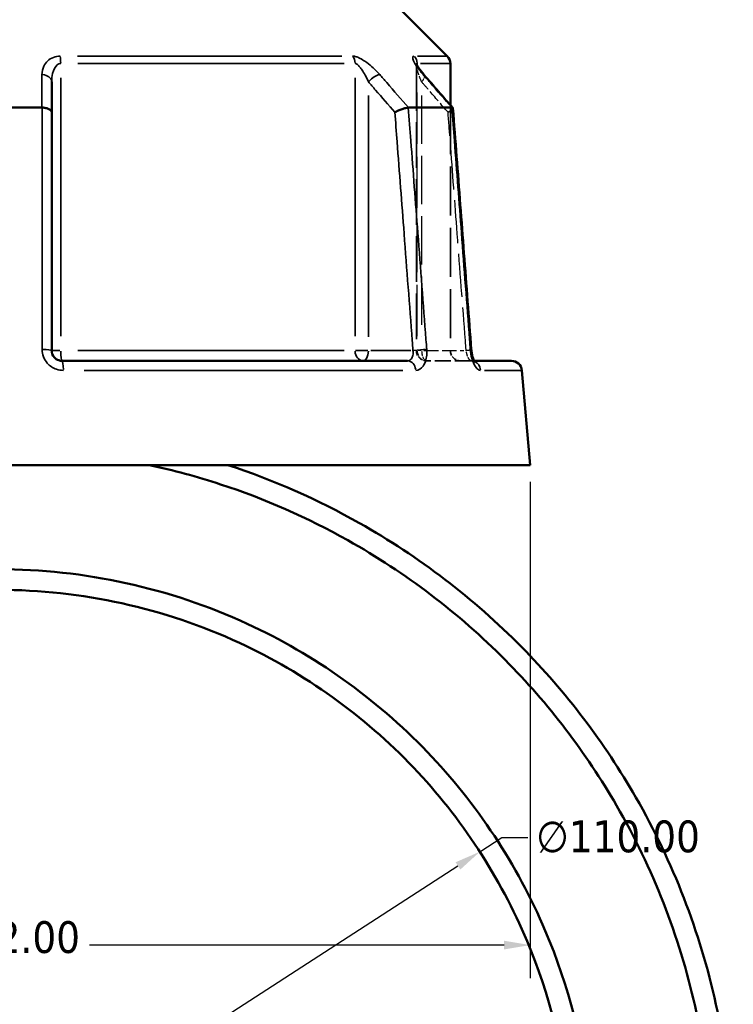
# Model space of a CAD drawing. Header units: millimetres. Extents: x 0 to 926, y 0 to 963.
# Tile 6 of 17: x 399 to 468, y 339 to 434. Entities that reach past the tile are written whole.
import ezdxf

# ---------------------------------------------------------------- set-up
doc = ezdxf.new("R2010")
doc.units = ezdxf.units.MM
doc.linetypes.add('DASHED', pattern=[0.2067, 0.1654, -0.0413])
for name, color, linetype, lineweight in [('Dimension (ANSI)', 7, 'Continuous', 25), ('Hidden (ANSI)', 7, 'DASHED', 35), ('Hidden Narrow (ANSI)', 7, 'DASHED', 25), ('Visible (ANSI)', 7, 'Continuous', 50), ('Visible Narrow (ANSI)', 7, 'Continuous', 35)]:
    doc.layers.add(name, color=color, linetype=linetype, lineweight=lineweight)
doc.styles.add('Note Text (ANSI)', font='tahoma.ttf')
doc.dimstyles.new('Default - mm (ANSI)', dxfattribs={"dimtxt": 3.048, "dimasz": 2.5, "dimexe": 3.175, "dimexo": 1.6002, "dimgap": 0.8, "dimtad": 0, "dimtoh": 1, "dimrnd": 1e-08, "dimzin": 4, "dimdsep": 46, "dimtxsty": 'Note Text (ANSI)', "dimcen": 0.09, "dimdle": 10, "dimclrd": 256, "dimclre": 256, "dimclrt": 256, "dimadec": 1, "dimazin": 1, "dimtfac": 1, "dimtofl": 0, "dimtmove": 0, "dimatfit": 3, "dimfxl": 1, "dimtolj": 1, "dimtzin": 4, "dimlwd": -1, "dimlwe": -1, "dimarcsym": 0})

# ---------------------------------------------------------------- blocks, each defined once
blk = doc.blocks.new('*D6')
at = {"layer": 'Defpoints', "color": 0, "transparency": 16777216}
for p in [(443.42, 353.739), (351.052, 294.007)]:
    blk.add_point(p, dxfattribs=at)
at = {"layer": 'Dimension (ANSI)', "transparency": 16777216}
for p, q in [((443.42, 353.739), (445.52, 355.097)), ((445.52, 355.097), (448.02, 355.097)), ((353.151, 295.364), (441.321, 352.382))]:
    blk.add_line(p, q, dxfattribs=at)
for points in [[(441.095, 352.732), (441.547, 352.032), (443.42, 353.739)], [(352.925, 295.714), (353.377, 295.014), (351.052, 294.007)]]:
    blk.add_solid(points, dxfattribs=at)
at = {"layer": 'Dimension (ANSI)', "transparency": 16777216, "insert": (448.82, 356.738), "char_height": 3.048, "attachment_point": 1, "style": 'Note Text (ANSI)'}
blk.add_mtext('\\A1;∅110.00', dxfattribs=at)
blk = doc.blocks.new('*D11')
at = {"layer": 'Defpoints', "color": 0, "transparency": 16777216}
for p in [(346.236, 390.848), (448.236, 390.848), (346.236, 344.782)]:
    blk.add_point(p, dxfattribs=at)
at = {"layer": 'Dimension (ANSI)', "transparency": 16777216}
for p, q in [((346.236, 389.248), (346.236, 341.607)), ((448.236, 389.248), (448.236, 341.607)), ((348.736, 344.782), (388.519, 344.782)), ((445.736, 344.782), (405.953, 344.782))]:
    blk.add_line(p, q, dxfattribs=at)
for points in [[(348.736, 345.198), (348.736, 344.365), (346.236, 344.782)], [(445.736, 345.198), (445.736, 344.365), (448.236, 344.782)]]:
    blk.add_solid(points, dxfattribs=at)
at = {"layer": 'Dimension (ANSI)', "transparency": 16777216, "insert": (389.319, 347.075), "char_height": 3.048, "attachment_point": 1, "style": 'Note Text (ANSI)'}
blk.add_mtext('\\A1;{\\fAIGDT|b0|i0;\\H3.0480;\\ln}\\fTahoma|b0|i0;\\H3.0480;102.00', dxfattribs=at)

msp = doc.modelspace()

# ---------------------------------------------------------------- linework, layer by layer
at = {"layer": 'Hidden (ANSI)', "ltscale": 26.493855}
msp.add_line((437.329, 429.229), (437.329, 401.848), dxfattribs=at)
at = {"layer": 'Hidden (ANSI)', "ltscale": 28.476215}
msp.add_line((440.586, 425.392), (440.586, 401.848), dxfattribs=at)
at = {"layer": 'Hidden (ANSI)', "ltscale": 9.334328}
msp.add_line((442.573, 400.848), (438.329, 400.848), dxfattribs=at)
at = {"layer": 'Hidden (ANSI)', "ltscale": 1.47006}
msp.add_line((442.573, 400.848), (442.868, 400.848), dxfattribs=at)
at = {"layer": 'Hidden (ANSI)', "ltscale": 2.991791}
for centre in [(438.329, 401.848), (441.586, 401.848)]:
    msp.add_arc(centre, 1, 180, 270, dxfattribs=at)
at = {"layer": 'Hidden (ANSI)', "ltscale": 8.512628}
msp.add_ellipse((-9550.892, -11013.381), major_axis=(-354.119, -16144.189), ratio=0.871299, start_param=2.377123, end_param=2.377399, dxfattribs=at)
at = {"layer": 'Hidden (ANSI)', "ltscale": 4.578617}
msp.add_open_spline([(437.329, 429.229), (437.329, 429.272), (437.326, 429.302), (437.319, 429.343), (437.316, 429.355), (437.313, 429.367), (437.313, 429.364), (437.32, 429.346), (437.329, 429.325), (437.362, 429.257), (437.391, 429.203), (437.477, 429.06), (437.539, 428.965), (437.683, 428.763), (437.765, 428.656), (437.926, 428.455), (438.003, 428.363), (438.084, 428.27)], degree=3, knots=[0.079099, 0.079099, 0.079099, 0.079099, 0.0947452, 0.0947452, 0.1107377, 0.1107377, 0.1298416, 0.1298416, 0.1559652, 0.1559652, 0.1953205, 0.1953205, 0.2485839, 0.2485839, 0.3018473, 0.3018473, 0.345416, 0.345416, 0.345416, 0.345416], dxfattribs=at)
at = {"layer": 'Hidden (ANSI)', "ltscale": 0.735502}
msp.add_open_spline([(437.314, 429.364), (437.314, 429.364), (437.316, 429.357), (437.323, 429.324), (437.327, 429.299), (437.329, 429.251), (437.329, 429.241), (437.329, 429.229)], degree=3, knots=[0.22711666, 0.22711666, 0.22711666, 0.22711666, 0.24544118, 0.24544118, 0.26213437, 0.26213437, 0.26631814, 0.26631814, 0.26631814, 0.26631814], dxfattribs=at)
at = {"layer": 'Hidden (ANSI)', "ltscale": 2.089214}
msp.add_open_spline([(440.364, 424.698), (440.366, 424.699), (440.367, 424.7), (440.47, 424.756), (440.561, 424.811), (440.707, 424.914), (440.763, 424.962), (440.825, 425.037), (440.839, 425.066), (440.837, 425.089)], degree=3, knots=[-0.1537126, -0.1537126, -0.1537126, -0.1537126, -0.1532374, -0.1532374, -0.1140917, -0.1140917, -0.0754562, -0.0754562, -0.0439381, -0.0439381, -0.0439381, -0.0439381], dxfattribs=at)
at = {"layer": 'Hidden (ANSI)', "ltscale": 2.63652}
msp.add_open_spline([(442.868, 400.848), (442.887, 400.811), (442.905, 400.782), (442.936, 400.736), (442.947, 400.723), (442.947, 400.724), (442.938, 400.734), (442.891, 400.767), (442.853, 400.789), (442.739, 400.831), (442.66, 400.848), (442.573, 400.848)], degree=3, knots=[0.1643631, 0.1643631, 0.1643631, 0.1643631, 0.1934363, 0.1934363, 0.2277272, 0.2277272, 0.25683, 0.25683, 0.2851617, 0.2851617, 0.314811, 0.314811, 0.314811, 0.314811], dxfattribs=at)
at = {"layer": 'Hidden (ANSI)', "ltscale": 1.700917}
msp.add_open_spline([(442.573, 400.848), (442.677, 400.848), (442.769, 400.823), (442.883, 400.774), (442.915, 400.751), (442.943, 400.729), (442.947, 400.724), (442.947, 400.724)], degree=3, knots=[0, 0, 0, 0, 0.03548795, 0.03548795, 0.06659065, 0.06659065, 0.08751627, 0.08751627, 0.08751627, 0.08751627], dxfattribs=at)
at = {"layer": 'Hidden Narrow (ANSI)', "ltscale": 29.756474}
msp.add_line((437.403, 403.215), (437.403, 427.817), dxfattribs=at)
at = {"layer": 'Hidden Narrow (ANSI)', "ltscale": 28.04664}
msp.add_line((437.829, 426.325), (437.829, 403.136), dxfattribs=at)
at = {"layer": 'Hidden Narrow (ANSI)', "ltscale": 1.795034}
msp.add_line((437.785, 401.848), (437.331, 401.848), dxfattribs=at)
at = {"layer": 'Hidden Narrow (ANSI)', "ltscale": 8.457208}
msp.add_line((438.043, 401.848), (441.888, 401.848), dxfattribs=at)
at = {"layer": 'Hidden Narrow (ANSI)', "ltscale": 2.029475}
msp.add_ellipse((437.329, 427.613), major_axis=(0.755, 0.656), ratio=0.354319, start_param=5.158424, end_param=6.223987, dxfattribs=at)
at = {"layer": 'Hidden Narrow (ANSI)', "ltscale": 2.692601}
for ratio in [0.926566, 0.5]:
    msp.add_ellipse((438.329, 401.848), major_axis=(0, -1), ratio=ratio, start_param=4.790929, end_param=6.204645, dxfattribs=at)
at = {"layer": 'Hidden Narrow (ANSI)', "ltscale": 1.797881}
msp.add_ellipse((441.602, 401.848), major_axis=(0.997, 0.076), ratio=0.04373, start_param=5.28677, end_param=6.230742, dxfattribs=at)
at = {"layer": 'Hidden Narrow (ANSI)', "ltscale": 0.633677}
msp.add_ellipse((442.573, 399.848), major_axis=(0, 1), ratio=0.921327, start_param=5.931955, end_param=6.2647, dxfattribs=at)
at = {"layer": 'Hidden Narrow (ANSI)', "ltscale": 3.592147}
msp.add_open_spline([(437.829, 427.613), (437.709, 427.889), (437.602, 428.164), (437.396, 428.777), (437.314, 429.111), (437.333, 429.29), (437.335, 429.3), (437.337, 429.31)], degree=3, knots=[0, 0, 0, 0, 0.1173418, 0.1173418, 0.2810905, 0.2810905, 0.2916805, 0.2916805, 0.2916805, 0.2916805], dxfattribs=at)
at = {"layer": 'Hidden Narrow (ANSI)', "ltscale": 7.081717}
msp.add_open_spline([(440.364, 424.698), (439.745, 425.41), (439.126, 426.122), (438.507, 426.834), (438.281, 427.094), (438.055, 427.354), (437.829, 427.613)], degree=3, knots=[2.5586218, 2.5586218, 2.5586218, 2.5586218, 2.8613077, 2.8613077, 2.8613077, 2.9717419, 2.9717419, 2.9717419, 2.9717419], dxfattribs=at)
at = {"layer": 'Hidden Narrow (ANSI)', "ltscale": 24.968994}
msp.add_open_spline([(442.102, 401.848), (442.078, 402.168), (442.053, 402.487), (441.77, 406.219), (441.51, 409.632), (441.251, 413.044), (441.027, 415.988), (440.803, 418.933), (440.507, 422.817), (440.436, 423.758), (440.364, 424.698)], degree=3, knots=[1.204615, 1.204615, 1.204615, 1.204615, 1.300862, 1.300862, 2.32853, 2.32853, 2.32853, 3.215225, 3.215225, 3.498434, 3.498434, 3.498434, 3.498434], dxfattribs=at)
at = {"layer": 'Hidden Narrow (ANSI)', "ltscale": 2.712193}
msp.add_open_spline([(442.573, 400.848), (442.551, 400.848), (442.526, 400.858), (442.457, 400.908), (442.41, 400.964), (442.305, 401.14), (442.246, 401.274), (442.157, 401.559), (442.124, 401.704), (442.102, 401.848)], degree=3, knots=[0, 0, 0, 0, 0.0486765, 0.0486765, 0.1265588, 0.1265588, 0.2278058, 0.2278058, 0.314814, 0.314814, 0.314814, 0.314814], dxfattribs=at)
at = {"layer": 'Visible (ANSI)'}
for p, q in [((432.985, 437.398), (440.293, 430.09)), ((440.586, 429.383), (440.586, 425.392)), ((402.336, 424.698), (402.336, 427.613)), ((393.075, 425.148), (401.397, 425.148)), ((402.336, 401.848), (402.336, 424.698)), ((436.567, 425.148), (440.729, 425.148)), ((403.336, 400.848), (436.473, 400.848)), ((442.868, 400.848), (446.445, 400.848)), ((447.441, 399.935), (448.236, 390.848)), ((346.236, 390.848), (448.236, 390.848))]:
    msp.add_line(p, q, dxfattribs=at)
for centre, start, end in [((439.586, 429.383), 0, 45), ((446.445, 399.848), 5, 90)]:
    msp.add_arc(centre, 1, start, end, dxfattribs=at)
msp.add_ellipse((-9414.229, -10856.235), major_axis=(350.928, 15922.406), ratio=0.871323, start_param=5.518805, end_param=5.519086, dxfattribs=at)
for points, knots in [([(438.084, 428.27), (437.985, 428.384), (437.891, 428.496), (437.72, 428.714), (437.641, 428.82), (437.504, 429.017), (437.446, 429.109), (437.38, 429.225), (437.361, 429.259), (437.336, 429.31), (437.327, 429.329), (437.318, 429.353), (437.315, 429.36), (437.314, 429.363), (437.314, 429.364), (437.314, 429.364)], [0, 0, 0, 0, 0.0532636, 0.0532636, 0.1065273, 0.1065273, 0.1597909, 0.1597909, 0.1864227, 0.1864227, 0.2069394, 0.2069394, 0.2220218, 0.2220218, 0.2271167, 0.2271167, 0.2271167, 0.2271167]), ([(402.336, 424.698), (402.336, 424.699), (402.336, 424.7), (402.336, 424.756), (402.312, 424.811), (402.223, 424.914), (402.157, 424.962), (401.989, 425.044), (401.888, 425.079), (401.665, 425.128), (401.546, 425.143), (401.423, 425.147)], [-0.1537126, -0.1537126, -0.1537126, -0.1537126, -0.1532373, -0.1532373, -0.1140917, -0.1140917, -0.0754559, -0.0754559, -0.0369579, -0.0369579, 0, 0, 0, 0]), ([(436.553, 425.147), (436.482, 425.143), (436.395, 425.128), (436.193, 425.079), (436.079, 425.044), (435.842, 424.962), (435.721, 424.914), (435.485, 424.811), (435.371, 424.756), (435.267, 424.7), (435.266, 424.699), (435.264, 424.698)], [-0.153595, -0.153595, -0.153595, -0.153595, -0.1165508, -0.1165508, -0.0779628, -0.0779628, -0.039237, -0.039237, 0, 0, 0.0004763, 0.0004763, 0.0004763, 0.0004763]), ([(440.837, 425.089), (440.837, 425.094), (440.836, 425.099), (440.824, 425.128), (440.792, 425.143), (440.74, 425.147)], [-0.04393815, -0.04393815, -0.04393815, -0.04393815, -0.03695796, -0.03695796, 0, 0, 0, 0]), ([(442.599, 401.924), (442.482, 403.468), (442.364, 405.012), (442.129, 408.101), (442.012, 409.646), (441.777, 412.734), (441.66, 414.279), (441.425, 417.367), (441.307, 418.912), (441.072, 422), (440.955, 423.545), (440.837, 425.089)], [1.204615, 1.204615, 1.204615, 1.204615, 1.669705, 1.669705, 2.134794, 2.134794, 2.599883, 2.599883, 3.064972, 3.064972, 3.530061, 3.530061, 3.530061, 3.530061]), ([(403.336, 400.848), (403.226, 400.848), (403.116, 400.866), (402.844, 400.96), (402.692, 401.063), (402.423, 401.377), (402.336, 401.612), (402.336, 401.848)], [0, 0, 0, 0, 0.066534, 0.066534, 0.1729885, 0.1729885, 0.3148129, 0.3148129, 0.3148129, 0.3148129]), ([(442.599, 401.924), (442.61, 401.786), (442.628, 401.649), (442.677, 401.389), (442.708, 401.267), (442.774, 401.059), (442.809, 400.97), (442.851, 400.881), (442.86, 400.864), (442.868, 400.848)], [0, 0, 0, 0, 0.0524687, 0.0524687, 0.1038572, 0.1038572, 0.1517375, 0.1517375, 0.1643631, 0.1643631, 0.1643631, 0.1643631]), ([(442.947, 400.724), (442.947, 400.724), (442.946, 400.724), (442.941, 400.73), (442.93, 400.744), (442.896, 400.795), (442.874, 400.835), (442.821, 400.943), (442.791, 401.015), (442.731, 401.189), (442.701, 401.295), (442.648, 401.53), (442.626, 401.66), (442.607, 401.836), (442.602, 401.88), (442.599, 401.924)], [0.0875163, 0.0875163, 0.0875163, 0.0875163, 0.0946431, 0.0946431, 0.1246226, 0.1246226, 0.1595063, 0.1595063, 0.2006208, 0.2006208, 0.2474292, 0.2474292, 0.2980865, 0.2980865, 0.314814, 0.314814, 0.314814, 0.314814]), ([(410.058, 254.549), (416.828, 255.801), (423.414, 258.052), (437.124, 265.119), (443.995, 270.423), (455.091, 282.786), (459.442, 289.726), (465.185, 303.782), (466.872, 310.772), (467.479, 317.86), (467.783, 321.404), (467.817, 324.972), (467.348, 332.075), (466.844, 335.609), (465.307, 342.563), (464.274, 345.983), (461.703, 352.629), (460.165, 355.856), (455.376, 364.205), (451.678, 369.073), (442.821, 378.049), (437.57, 382.065), (427.856, 387.543), (423.624, 389.41), (419.25, 390.848)], [0.183601, 0.183601, 0.183601, 0.183601, 0.477717, 0.477717, 0.842243, 0.842243, 1.186457, 1.186457, 1.489274, 1.489274, 1.489274, 1.640682, 1.640682, 1.79209, 1.79209, 1.943499, 1.943499, 2.094907, 2.094907, 2.352302, 2.352302, 2.630053, 2.630053, 2.825251, 2.825251, 2.825251, 2.825251]), ([(411.695, 390.848), (414.007, 390.349), (416.293, 389.729), (418.541, 388.994), (422.776, 387.607), (426.875, 385.806), (436.291, 380.52), (441.387, 376.643), (449.995, 367.968), (453.595, 363.26), (458.268, 355.176), (459.772, 352.05), (462.29, 345.608), (463.306, 342.291), (464.824, 335.542), (465.327, 332.109), (465.81, 325.208), (465.79, 321.739), (465.509, 318.292), (464.945, 311.397), (463.33, 304.589), (457.788, 290.887), (453.574, 284.112), (442.798, 272.035), (436.113, 266.848), (422.864, 259.988), (416.565, 257.808), (410.086, 256.571)], [-2.928853, -2.928853, -2.928853, -2.928853, -2.825251, -2.825251, -2.825251, -2.630053, -2.630053, -2.352302, -2.352302, -2.094907, -2.094907, -1.943499, -1.943499, -1.79209, -1.79209, -1.640682, -1.640682, -1.489274, -1.489274, -1.489274, -1.186457, -1.186457, -0.842243, -0.842243, -0.477717, -0.477717, -0.18876, -0.18876, -0.18876, -0.18876]), ([(410.086, 268.359), (412.863, 269.001), (415.591, 269.852), (423.33, 272.919), (428.127, 275.673), (434.965, 281.04), (437.329, 283.243), (441.651, 288.015), (443.609, 290.584), (447.187, 296.21), (448.773, 299.288), (451.362, 305.679), (452.366, 308.992), (454.223, 317.997), (454.525, 323.801), (453.956, 329.519), (453.386, 335.238), (451.945, 340.869), (446.999, 352.502), (443.139, 358.35), (433.446, 368.449), (427.56, 372.642), (413.652, 379.053), (405.447, 380.854), (397.236, 380.854)], [-2.914273, -2.914273, -2.914273, -2.914273, -2.764311, -2.764311, -2.476217, -2.476217, -2.30675, -2.30675, -2.137283, -2.137283, -1.955722, -1.955722, -1.774161, -1.774161, -1.471509, -1.471509, -1.471509, -1.168857, -1.168857, -0.805869, -0.805869, -0.431992, -0.431992, 0, 0, 0, 0]), ([(397.236, 378.873), (405.196, 378.873), (413.151, 377.118), (426.615, 370.876), (432.307, 366.795), (441.659, 356.982), (445.371, 351.305), (450.102, 340.03), (451.469, 334.58), (451.992, 329.053), (452.514, 323.527), (452.194, 317.925), (450.36, 309.249), (449.377, 306.059), (446.854, 299.912), (445.313, 296.954), (441.846, 291.553), (439.952, 289.088), (435.777, 284.513), (433.497, 282.403), (426.908, 277.265), (422.294, 274.631), (415.007, 271.759), (412.544, 270.983), (410.039, 270.384)], [0, 0, 0, 0, 0.431992, 0.431992, 0.805869, 0.805869, 1.168857, 1.168857, 1.471509, 1.471509, 1.471509, 1.774161, 1.774161, 1.955722, 1.955722, 2.137283, 2.137283, 2.30675, 2.30675, 2.476217, 2.476217, 2.764311, 2.764311, 2.905476, 2.905476, 2.905476, 2.905476])]:
    msp.add_open_spline(points, degree=3, knots=knots, dxfattribs=at)
for points in [[(401.397, 425.148), (401.406, 425.148), (401.415, 425.148), (401.423, 425.147)], [(436.553, 425.147), (436.558, 425.148), (436.563, 425.148), (436.567, 425.148)], [(440.729, 425.148), (440.732, 425.148), (440.736, 425.148), (440.74, 425.147)]]:
    msp.add_open_spline(points, degree=3, dxfattribs=at)
at = {"layer": 'Visible Narrow (ANSI)'}
for p, q in [((404.798, 430.09), (430.164, 430.09)), ((437.436, 430.09), (440.285, 430.09)), ((430.388, 429.383), (404.85, 429.383)), ((437.403, 429.194), (437.403, 429.373)), ((440.578, 429.383), (437.71, 429.383)), ((403.199, 403.225), (403.199, 428.006)), ((431.44, 428.006), (431.44, 403.225)), ((432.729, 403.136), (432.729, 426.325)), ((403.128, 401.848), (402.339, 401.848)), ((404.85, 401.848), (430.388, 401.848)), ((432.666, 401.848), (431.486, 401.848)), ((436.788, 401.848), (432.943, 401.848)), ((436.026, 399.935), (405.443, 399.935)), ((447.431, 399.935), (443.872, 399.935))]:
    msp.add_line(p, q, dxfattribs=at)
for centre, major_axis, ratio, start_param, end_param in [((403.061, 429.383), (0, -1), 0.137542, 1.610066, 2.316925), ((430.651, 429.383), (0, 1), 0.789023, 4.751659, 5.458517), ((436.476, 429.383), (0, -1), 0.926566, 1.610066, 2.316925), ((401.336, 427.613), (1, 0), 0.708638, 0.075252, 1.429786), ((433.229, 427.613), (-0.755, -0.656), 0.354319, 3.66944, 5.023974), ((437.329, 427.613), (0.755, 0.656), 0.354319, 0.016054, 0.305024), ((401.336, 401.848), (1, 0), 0.08746, 0.07437, 1.413032), ((403.336, 401.848), (0, -1), 0.137542, 4.790929, 6.204645), ((432.229, 401.848), (0, -1), 0.789023, 4.790929, 6.204645), ((432.229, 401.848), (0, -1), 0.5, 0.07854, 1.492257), ((437.502, 401.848), (0.997, 0.076), 0.04373, 0.679702, 2.018364), ((441.602, 401.848), (0.997, 0.076), 0.04373, 0.021927, 0.416616), ((403.336, 399.848), (0, 1), 0.123962, 4.873832, 6.209009), ((436.473, 399.848), (0, 1), 0.797365, 4.873832, 6.209009), ((442.573, 399.848), (0, 1), 0.921327, 4.855346, 5.857779)]:
    msp.add_ellipse(centre, major_axis=major_axis, ratio=ratio, start_param=start_param, end_param=end_param, dxfattribs=at)
for points, knots in [([(403.158, 430.09), (402.926, 430.09), (402.701, 430.047), (402.052, 429.797), (401.754, 429.473), (401.46, 428.871), (401.402, 428.597), (401.402, 428.321)], [-0.3454164, -0.3454164, -0.3454164, -0.3454164, -0.2762086, -0.2762086, -0.1173418, -0.1173418, 0, 0, 0, 0]), ([(433.806, 428.321), (433.614, 428.542), (433.401, 428.761), (432.984, 429.144), (432.785, 429.31), (432.441, 429.565), (432.299, 429.661), (432.003, 429.838), (431.848, 429.918), (431.588, 430.021), (431.481, 430.054), (431.321, 430.084), (431.263, 430.09), (431.209, 430.09)], [-0.345416, -0.345416, -0.345416, -0.345416, -0.2514166, -0.2514166, -0.1744529, -0.1744529, -0.1228891, -0.1228891, -0.0672144, -0.0672144, -0.0258517, -0.0258517, 0, 0, 0, 0]), ([(437.131, 430.09), (437.049, 430.09), (437.001, 430.053), (436.946, 429.818), (437.108, 429.484), (437.518, 428.871), (437.732, 428.597), (437.972, 428.321)], [-0.3454168, -0.3454168, -0.3454168, -0.3454168, -0.2810905, -0.2810905, -0.1173418, -0.1173418, 0, 0, 0, 0]), ([(402.336, 427.613), (402.336, 427.889), (402.364, 428.164), (402.508, 428.766), (402.655, 429.09), (402.974, 429.339), (403.084, 429.383), (403.199, 429.383)], [0, 0, 0, 0, 0.1173418, 0.1173418, 0.2762086, 0.2762086, 0.3454164, 0.3454164, 0.3454164, 0.3454164]), ([(431.44, 429.383), (431.467, 429.383), (431.495, 429.377), (431.574, 429.347), (431.627, 429.314), (431.755, 429.211), (431.832, 429.131), (431.979, 428.954), (432.049, 428.858), (432.221, 428.603), (432.32, 428.437), (432.527, 428.054), (432.633, 427.835), (432.729, 427.613)], [0, 0, 0, 0, 0.0258517, 0.0258517, 0.0672144, 0.0672144, 0.1228891, 0.1228891, 0.1744529, 0.1744529, 0.2514166, 0.2514166, 0.345416, 0.345416, 0.345416, 0.345416]), ([(401.402, 428.321), (401.401, 428.061), (401.401, 427.801), (401.401, 427.541), (401.4, 426.744), (401.398, 425.946), (401.397, 425.148)], [-0.9791356, -0.9791356, -0.9791356, -0.9791356, -0.8687045, -0.8687045, -0.8687045, -0.5295492, -0.5295492, -0.5295492, -0.5295492]), ([(436.567, 425.148), (435.873, 425.946), (435.179, 426.743), (434.485, 427.541), (434.259, 427.801), (434.032, 428.061), (433.806, 428.321)], [-1.9791464, -1.9791464, -1.9791464, -1.9791464, -1.6400257, -1.6400257, -1.6400257, -1.52956, -1.52956, -1.52956, -1.52956]), ([(437.972, 428.321), (438.198, 428.061), (438.423, 427.801), (438.649, 427.541), (439.342, 426.744), (440.036, 425.946), (440.729, 425.148)], [-2.9717419, -2.9717419, -2.9717419, -2.9717419, -2.8613077, -2.8613077, -2.8613077, -2.5221555, -2.5221555, -2.5221555, -2.5221555]), ([(432.729, 427.613), (432.955, 427.354), (433.181, 427.094), (433.407, 426.834), (434.026, 426.122), (434.645, 425.41), (435.264, 424.698)], [1.52956, 1.52956, 1.52956, 1.52956, 1.6400257, 1.6400257, 1.6400257, 1.9426801, 1.9426801, 1.9426801, 1.9426801]), ([(401.423, 425.147), (401.423, 424.086), (401.423, 423.025), (401.422, 419.02), (401.422, 416.076), (401.421, 413.131), (401.421, 409.719), (401.42, 406.306), (401.42, 402.574), (401.419, 402.255), (401.419, 401.935)], [-3.534781, -3.534781, -3.534781, -3.534781, -3.215225, -3.215225, -2.32853, -2.32853, -2.32853, -1.300862, -1.300862, -1.204615, -1.204615, -1.204615, -1.204615]), ([(435.264, 424.698), (435.336, 423.758), (435.407, 422.817), (435.703, 418.933), (435.927, 415.988), (436.151, 413.044), (436.41, 409.632), (436.67, 406.219), (436.953, 402.487), (436.978, 402.168), (437.002, 401.848)], [0.603487, 0.603487, 0.603487, 0.603487, 0.886695, 0.886695, 1.77339, 1.77339, 1.77339, 2.801058, 2.801058, 2.897305, 2.897305, 2.897305, 2.897305]), ([(438.32, 401.935), (438.296, 402.255), (438.271, 402.574), (437.987, 406.306), (437.727, 409.719), (437.468, 413.131), (437.244, 416.076), (437.019, 419.02), (436.714, 423.025), (436.634, 424.086), (436.553, 425.147)], [-2.897305, -2.897305, -2.897305, -2.897305, -2.801058, -2.801058, -1.77339, -1.77339, -1.77339, -0.886695, -0.886695, -0.567139, -0.567139, -0.567139, -0.567139]), ([(440.74, 425.147), (440.82, 424.086), (440.901, 423.025), (441.205, 419.02), (441.429, 416.076), (441.653, 413.131), (441.912, 409.719), (442.171, 406.306), (442.455, 402.574), (442.479, 402.255), (442.503, 401.935)], [-3.534781, -3.534781, -3.534781, -3.534781, -3.215225, -3.215225, -2.32853, -2.32853, -2.32853, -1.300862, -1.300862, -1.204615, -1.204615, -1.204615, -1.204615]), ([(401.419, 401.935), (401.419, 401.464), (401.596, 400.994), (402.145, 400.365), (402.455, 400.159), (403.01, 399.972), (403.235, 399.935), (403.46, 399.935)], [-0.3148129, -0.3148129, -0.3148129, -0.3148129, -0.1729885, -0.1729885, -0.066534, -0.066534, 0, 0, 0, 0]), ([(437.002, 401.848), (437.012, 401.782), (437.018, 401.716), (437.022, 401.547), (437.012, 401.446), (436.966, 401.233), (436.92, 401.128), (436.762, 400.918), (436.625, 400.848), (436.473, 400.848)], [0, 0, 0, 0, 0.0398626, 0.0398626, 0.1036426, 0.1036426, 0.1865568, 0.1865568, 0.3148109, 0.3148109, 0.3148109, 0.3148109]), ([(437.268, 399.935), (437.531, 399.935), (437.779, 400.075), (438.085, 400.495), (438.18, 400.706), (438.29, 401.131), (438.318, 401.332), (438.332, 401.67), (438.33, 401.803), (438.32, 401.935)], [-0.3148109, -0.3148109, -0.3148109, -0.3148109, -0.1865568, -0.1865568, -0.1036426, -0.1036426, -0.0398626, -0.0398626, 0, 0, 0, 0]), ([(442.503, 401.935), (442.525, 401.646), (442.575, 401.357), (442.732, 400.788), (442.848, 400.519), (443.078, 400.167), (443.186, 400.055), (443.36, 399.955), (443.427, 399.935), (443.491, 399.935)], [-0.314814, -0.314814, -0.314814, -0.314814, -0.2278058, -0.2278058, -0.1265588, -0.1265588, -0.0486765, -0.0486765, 0, 0, 0, 0])]:
    msp.add_open_spline(points, degree=3, knots=knots, dxfattribs=at)
msp.add_open_spline([(437.337, 429.31), (437.347, 429.357), (437.369, 429.383), (437.403, 429.383)], degree=3, dxfattribs=at)

# ---------------------------------------------------------------- dimensions: what is measured, and where the dimension line sits
at = {"layer": 'Dimension (ANSI)'}
dim = msp.add_linear_dim(base=(346.236, 344.782), p1=(448.236, 390.848), p2=(346.236, 390.848), angle=180, text='{\\fAIGDT|b0|i0;\\H3.0480;\\ln}\\fTahoma|b0|i0;\\H3.0480;<>', dimstyle='Default - mm (ANSI)', override={"dimgap": 0.8, "dimtoh": 0, "dimdec": 2, "dimtol": 0, "dimlim": 0, "dimtp": 0, "dimtm": 0, "dimtdec": 2, "dimatfit": 1}, dxfattribs=at)
dim.commit()
dim.dimension.update_dxf_attribs({"geometry": '*D11', "text_midpoint": (397.236, 344.782), "dimtype": 160})
dim = msp.add_diameter_dim_2p(p1=(351.052, 294.007), p2=(443.42, 353.739), dimstyle='Default - mm (ANSI)', override={"dimgap": 0.8, "dimtih": 1, "dimdec": 2, "dimlfac": 1, "dimtol": 0, "dimlim": 0, "dimtp": 0, "dimtm": 0, "dimtdec": 2, "dimtofl": 1, "dimatfit": 2}, dxfattribs=at)
dim.commit()
dim.dimension.update_dxf_attribs({"geometry": '*D6', "text_midpoint": (456.66, 355.097), "dimtype": 163})

doc.saveas('drawing.dxf')
